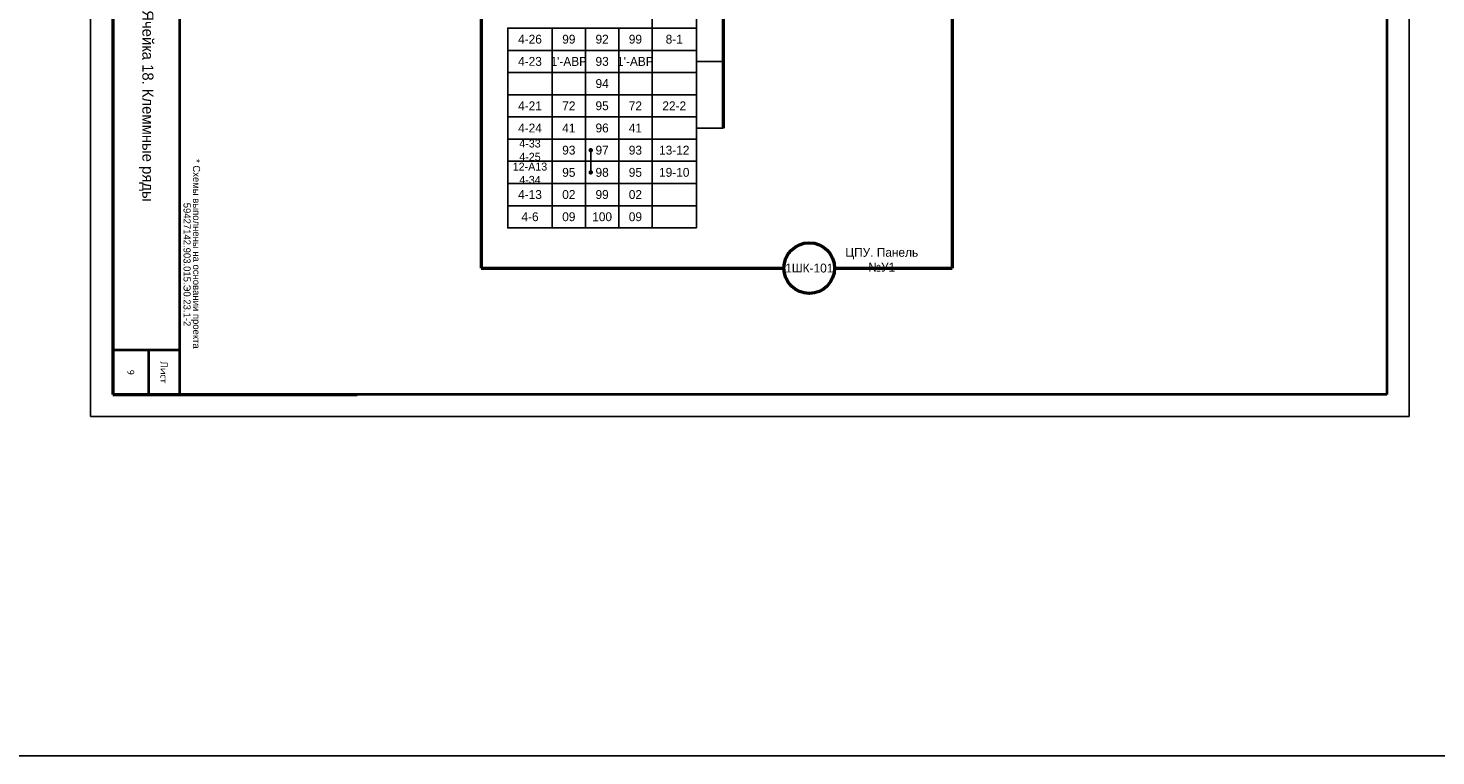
# Model space of a CAD drawing. Header units: millimetres. Extents: x 7700 to 12777, y -2533 to 2568.
# Tile 53 of 74: x 11244 to 11561, y -224 to -60. Entities that reach past the tile are written whole.
import ezdxf

# ---------------------------------------------------------------- set-up
doc = ezdxf.new("R2010")
doc.units = ezdxf.units.MM
doc.layers.add('основная 0.5', color=7, linetype='Continuous', lineweight=50)
doc.styles.add('SIMPLEX', font='txt', dxfattribs={"height": 5})

msp = doc.modelspace()

# ---------------------------------------------------------------- linework, layer by layer
for p, q in [((11258.31, 272.14), (11258.31, -147.87)), ((11555.36, 272.14), (11555.36, -147.87)), ((11394.81, -67.92), (11400.84, -67.92)), ((11394.81, -82.92), (11400.84, -82.92)), ((11371, -87.92), (11371, -92.92)), ((11258.31, -147.87), (11555.36, -147.87)), ((11258.31, -147.87), (11555.36, -147.87))]:
    msp.add_line(p, q)
at = {"lineweight": 40}
for p, q in [((11263.36, 252.14), (11263.36, -142.95)), ((11550.36, 252.14), (11550.36, -142.95)), ((11278.36, -132.95), (11263.36, -132.95)), ((11271.36, -132.95), (11271.36, -142.95)), ((11550.36, -142.95), (11263.36, -142.95))]:
    msp.add_line(p, q, dxfattribs=at)
at = {"lineweight": 50}
for p, q in [((11400.84, 67.07), (11400.84, -82.92)), ((11346.28, 62.07), (11346.28, -114.48)), ((11452.41, -28.22), (11452.41, -114.48)), ((11346.28, -114.48), (11414.53, -114.48)), ((11425.93, -114.48), (11452.41, -114.48))]:
    msp.add_line(p, q, dxfattribs=at)
at = {"color": 2}
msp.add_lwpolyline([(7699.67, 352.14), (11847.35, 352.14), (11847.35, -224.35), (7699.67, -224.35)], close=True, dxfattribs=at)
for points in [[(11394.81, -60.42), (11384.81, -60.42), (11384.81, -55.42), (11394.81, -55.42)], [(11362.31, -65.42), (11352.31, -65.42), (11352.31, -60.42), (11362.31, -60.42)], [(11362.31, -65.42), (11369.81, -65.42), (11369.81, -60.42), (11362.31, -60.42)], [(11369.81, -65.42), (11377.31, -65.42), (11377.31, -60.42), (11369.81, -60.42)], [(11377.31, -65.42), (11384.81, -65.42), (11384.81, -60.42), (11377.31, -60.42)], [(11394.81, -65.42), (11384.81, -65.42), (11384.81, -60.42), (11394.81, -60.42)], [(11362.31, -70.42), (11352.31, -70.42), (11352.31, -65.42), (11362.31, -65.42)], [(11362.31, -70.42), (11369.81, -70.42), (11369.81, -65.42), (11362.31, -65.42)], [(11369.81, -70.42), (11377.31, -70.42), (11377.31, -65.42), (11369.81, -65.42)], [(11377.31, -70.42), (11384.81, -70.42), (11384.81, -65.42), (11377.31, -65.42)], [(11394.81, -70.42), (11384.81, -70.42), (11384.81, -65.42), (11394.81, -65.42)], [(11362.31, -75.42), (11352.31, -75.42), (11352.31, -70.42), (11362.31, -70.42)], [(11362.31, -75.42), (11369.81, -75.42), (11369.81, -70.42), (11362.31, -70.42)], [(11369.81, -75.42), (11377.31, -75.42), (11377.31, -70.42), (11369.81, -70.42)], [(11377.31, -75.42), (11384.81, -75.42), (11384.81, -70.42), (11377.31, -70.42)], [(11394.81, -75.42), (11384.81, -75.42), (11384.81, -70.42), (11394.81, -70.42)], [(11362.31, -80.42), (11352.31, -80.42), (11352.31, -75.42), (11362.31, -75.42)], [(11362.31, -80.42), (11352.31, -80.42), (11352.31, -75.42), (11362.31, -75.42)], [(11362.31, -80.42), (11369.81, -80.42), (11369.81, -75.42), (11362.31, -75.42)], [(11362.31, -80.42), (11369.81, -80.42), (11369.81, -75.42), (11362.31, -75.42)], [(11369.81, -80.42), (11377.31, -80.42), (11377.31, -75.42), (11369.81, -75.42)], [(11377.31, -80.42), (11384.81, -80.42), (11384.81, -75.42), (11377.31, -75.42)], [(11377.31, -80.42), (11384.81, -80.42), (11384.81, -75.42), (11377.31, -75.42)], [(11394.81, -80.42), (11384.81, -80.42), (11384.81, -75.42), (11394.81, -75.42)], [(11394.81, -80.42), (11384.81, -80.42), (11384.81, -75.42), (11394.81, -75.42)], [(11362.31, -85.42), (11352.31, -85.42), (11352.31, -80.42), (11362.31, -80.42)], [(11362.31, -85.42), (11369.81, -85.42), (11369.81, -80.42), (11362.31, -80.42)], [(11369.81, -85.42), (11377.31, -85.42), (11377.31, -80.42), (11369.81, -80.42)], [(11377.31, -85.42), (11384.81, -85.42), (11384.81, -80.42), (11377.31, -80.42)], [(11394.81, -85.42), (11384.81, -85.42), (11384.81, -80.42), (11394.81, -80.42)], [(11362.31, -90.42), (11352.31, -90.42), (11352.31, -85.42), (11362.31, -85.42)], [(11362.31, -90.42), (11369.81, -90.42), (11369.81, -85.42), (11362.31, -85.42)], [(11369.81, -90.42), (11377.31, -90.42), (11377.31, -85.42), (11369.81, -85.42)], [(11377.31, -90.42), (11384.81, -90.42), (11384.81, -85.42), (11377.31, -85.42)], [(11394.81, -90.42), (11384.81, -90.42), (11384.81, -85.42), (11394.81, -85.42)], [(11362.31, -95.42), (11352.31, -95.42), (11352.31, -90.42), (11362.31, -90.42)], [(11362.31, -95.42), (11369.81, -95.42), (11369.81, -90.42), (11362.31, -90.42)], [(11369.81, -95.42), (11377.31, -95.42), (11377.31, -90.42), (11369.81, -90.42)], [(11377.31, -95.42), (11384.81, -95.42), (11384.81, -90.42), (11377.31, -90.42)], [(11394.81, -95.42), (11384.81, -95.42), (11384.81, -90.42), (11394.81, -90.42)], [(11362.31, -100.42), (11352.31, -100.42), (11352.31, -95.42), (11362.31, -95.42)], [(11362.31, -100.42), (11369.81, -100.42), (11369.81, -95.42), (11362.31, -95.42)], [(11369.81, -100.42), (11377.31, -100.42), (11377.31, -95.42), (11369.81, -95.42)], [(11377.31, -100.42), (11384.81, -100.42), (11384.81, -95.42), (11377.31, -95.42)], [(11394.81, -100.42), (11384.81, -100.42), (11384.81, -95.42), (11394.81, -95.42)], [(11362.31, -105.42), (11352.31, -105.42), (11352.31, -100.42), (11362.31, -100.42)], [(11362.31, -105.42), (11369.81, -105.42), (11369.81, -100.42), (11362.31, -100.42)], [(11369.81, -105.42), (11377.31, -105.42), (11377.31, -100.42), (11369.81, -100.42)], [(11377.31, -105.42), (11384.81, -105.42), (11384.81, -100.42), (11377.31, -100.42)], [(11394.81, -105.42), (11384.81, -105.42), (11384.81, -100.42), (11394.81, -100.42)]]:
    msp.add_lwpolyline(points, close=True)
at = {"const_width": 0.45}
for points in [[(11371, -87.65, 1), (11371, -88.2, 1)], [(11371, -92.64, 1), (11371, -93.19, 1)]]:
    msp.add_lwpolyline(points, format="xyb", close=True, dxfattribs=at)
at = {"lineweight": 50}
msp.add_circle((11420.23, -114.48), 5.7, dxfattribs=at)
at = {"layer": 'основная 0.5', "color": 0}
for p, q in [((11263.36, 42.05), (11263.36, -142.95)), ((11263.36, -142.95), (11318.36, -142.95))]:
    msp.add_line(p, q, dxfattribs=at)
at = {"layer": 'основная 0.5', "lineweight": 40}
msp.add_line((11278.36, -22.95), (11278.36, -142.95), dxfattribs=at)

# ---------------------------------------------------------------- texts
at = {"lineweight": 35, "attachment_point": 5, "rotation": 270, "line_spacing_factor": 0.8, "style": 'SIMPLEX'}
for s, insert, char_height, width in [('Ячейка 18. Клеммные ряды', (11270.86, -77.95), 2.5, 110), ('\\pi-4.8,l6.4,t6.4;*^IСхемы выполнены на основании проекта 59427142.903.015.Э0.23.1-2', (11281.11, -110.47), 1.6, 64.5299), ('{\\Fromans|c204;Лист}', (11274.86, -137.95), 1.6, 10), ('{\\Fromans|c204;9}', (11267.36, -137.95), 1.6, 10)]:
    msp.add_mtext(s, dxfattribs=dict(at, insert=insert, char_height=char_height, width=width))
at = {"attachment_point": 5, "rotation": 0, "style": 'SIMPLEX'}
for s, insert, char_height, width in [('4-26', (11357.31, -62.92), 2, 9.9996), ('99', (11366.06, -62.92), 2, 7.4996), ('99', (11381.06, -62.92), 2, 7.4996), ('8-1', (11389.81, -62.92), 2, 9.9996), ("1'-АВР", (11366.06, -67.92), 2, 7.4996), ("1'-АВР", (11381.06, -67.92), 2, 7.4996), ('4-23', (11357.31, -67.92), 2, 9.9996), ('4-21', (11357.31, -77.92), 2, 9.9996), ('72', (11366.06, -77.92), 2, 7.4996), ('72', (11381.06, -77.92), 2, 7.4996), ('22-2', (11389.81, -77.92), 2, 9.9996), ('4-24', (11357.31, -82.92), 2, 9.9996), ('41', (11366.06, -82.92), 2, 7.4996), ('41', (11381.06, -82.92), 2, 7.4996), ('4-33\\P4-25', (11357.31, -87.92), 1.8, 9.9996), ('93', (11366.06, -87.92), 2, 7.4996), ('93', (11381.06, -87.92), 2, 7.4996), ('13-12', (11389.81, -87.92), 2, 9.9996), ('12-A13\\P4-34', (11357.31, -93.12), 1.8, 9.9996), ('95', (11366.06, -92.92), 2, 7.4996), ('95', (11381.06, -92.92), 2, 7.4996), ('19-10', (11389.81, -92.92), 2, 9.9996), ('4-13', (11357.31, -97.92), 2, 9.9996), ('02', (11366.06, -97.92), 2, 7.4996), ('02', (11381.06, -97.92), 2, 7.4996), ('4-6', (11357.31, -102.92), 2, 9.9996), ('\\pt6;09', (11366.06, -102.92), 2, 7.4997), ('\\pt6;09', (11381.06, -102.92), 2, 7.4997)]:
    msp.add_mtext(s, dxfattribs=dict(at, insert=insert, char_height=char_height, width=width))
at = {"char_height": 2, "width": 7.4997, "attachment_point": 5, "style": 'SIMPLEX'}
for s, insert in [('92', (11373.56, -62.92)), ('93', (11373.56, -67.92)), ('94', (11373.56, -72.92)), ('95', (11373.56, -77.92)), ('96', (11373.56, -82.92)), ('97', (11373.56, -87.92)), ('98', (11373.56, -92.92)), ('99', (11373.56, -97.92)), ('100', (11373.56, -102.92))]:
    msp.add_mtext(s, dxfattribs=dict(at, insert=insert))
at = {"lineweight": 50, "insert": (11436.56, -112.6), "char_height": 2, "width": 19.9216, "attachment_point": 5, "style": 'SIMPLEX'}
msp.add_mtext('ЦПУ. Панель №У1', dxfattribs=at)
at = {"color": 4, "insert": (11420.23, -114.48), "char_height": 2, "width": 11.4, "attachment_point": 5, "style": 'SIMPLEX'}
msp.add_mtext('1ШК-101', dxfattribs=at)

doc.saveas('drawing.dxf')
